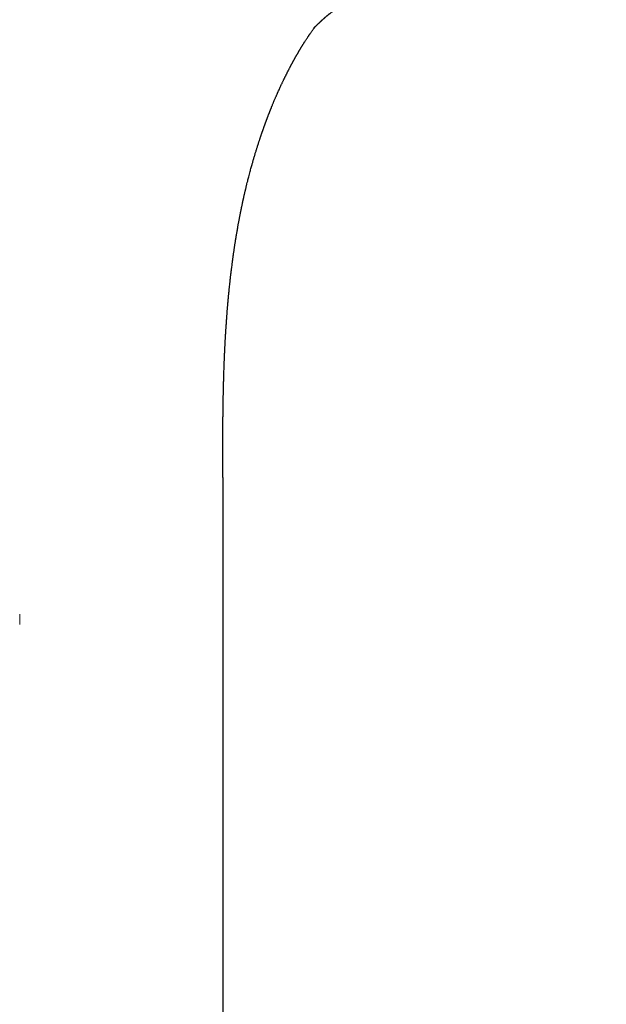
# Model space of a CAD drawing. Header units: millimetres. Extents: x 8 to 450, y 12 to 574.
# Tile 169 of 256: x 239 to 254, y 453 to 477. Entities that reach past the tile are written whole.
import ezdxf

# ---------------------------------------------------------------- set-up
doc = ezdxf.new("R2010")
doc.units = ezdxf.units.MM

msp = doc.modelspace()

# ---------------------------------------------------------------- linework, layer by layer
at = {"color": 7, "linetype": 'Continuous', "lineweight": 30}
msp.add_line((244.252, 466.183), (244.252, 343.008), dxfattribs=at)
for points, knots in [([(246.456, 477.1), (246.458, 477.102), (246.462, 477.106), (246.467, 477.112), (246.472, 477.116), (246.476, 477.12), (246.482, 477.126), (246.489, 477.134), (246.497, 477.141), (246.504, 477.148), (246.51, 477.154), (246.516, 477.16), (246.524, 477.168), (246.532, 477.176), (246.541, 477.184), (246.548, 477.191), (246.555, 477.198), (246.564, 477.207), (246.572, 477.215), (246.58, 477.222), (246.586, 477.228), (246.592, 477.233), (246.597, 477.238), (246.605, 477.246), (246.613, 477.253), (246.62, 477.26), (246.626, 477.266), (246.632, 477.271), (246.639, 477.277), (246.646, 477.284), (246.654, 477.291), (246.661, 477.298), (246.668, 477.304), (246.674, 477.31), (246.68, 477.315), (246.687, 477.321), (246.694, 477.328), (246.701, 477.334), (246.707, 477.339), (246.712, 477.344), (246.718, 477.349), (246.72, 477.351), (246.727, 477.357), (246.737, 477.366), (246.743, 477.371), (246.749, 477.377), (246.755, 477.381), (246.759, 477.385), (246.766, 477.391), (246.774, 477.398), (246.783, 477.406), (246.792, 477.414), (246.801, 477.42), (246.808, 477.426), (246.814, 477.431), (246.82, 477.436), (246.825, 477.44), (246.83, 477.444), (246.834, 477.447), (246.836, 477.449), (246.837, 477.45), (246.837, 477.45), (246.837, 477.45), (246.836, 477.449), (246.84, 477.452), (246.844, 477.455), (246.85, 477.46), (246.857, 477.465), (246.868, 477.473), (246.886, 477.487), (246.904, 477.5), (246.922, 477.513), (246.941, 477.527), (246.958, 477.54), (246.974, 477.552), (246.988, 477.561), (247.002, 477.572), (247.015, 477.581), (247.027, 477.59), (247.04, 477.599), (247.054, 477.609), (247.068, 477.619), (247.081, 477.629), (247.096, 477.639), (247.113, 477.651), (247.13, 477.663), (247.146, 477.674), (247.162, 477.685), (247.178, 477.696), (247.193, 477.707), (247.206, 477.716), (247.221, 477.726), (247.238, 477.738), (247.257, 477.751), (247.277, 477.765), (247.297, 477.779), (247.317, 477.792), (247.337, 477.806), (247.36, 477.821), (247.382, 477.836), (247.407, 477.853), (247.436, 477.872), (247.471, 477.895), (247.507, 477.919), (247.544, 477.944), (247.584, 477.97), (247.628, 477.998), (247.673, 478.027), (247.72, 478.057), (247.76, 478.082), (247.792, 478.102), (247.818, 478.119), (247.843, 478.134), (247.868, 478.15), (247.896, 478.167), (247.925, 478.185), (247.955, 478.203), (247.987, 478.223), (248.021, 478.244), (248.056, 478.265), (248.089, 478.285), (248.121, 478.304), (248.163, 478.329), (248.215, 478.36), (248.271, 478.393), (248.324, 478.423), (248.374, 478.452), (248.427, 478.483), (248.472, 478.509), (248.51, 478.53), (248.539, 478.546), (248.568, 478.563), (248.598, 478.58), (248.628, 478.597), (248.656, 478.612), (248.68, 478.625), (248.702, 478.637), (248.724, 478.65), (248.75, 478.664), (248.779, 478.68), (248.808, 478.696), (248.837, 478.712), (248.865, 478.727), (248.889, 478.74), (248.91, 478.751), (248.927, 478.76), (248.944, 478.77), (248.964, 478.781), (248.99, 478.795), (249.021, 478.811), (249.055, 478.829), (249.092, 478.849), (249.134, 478.871), (249.175, 478.893), (249.209, 478.911), (249.235, 478.924), (249.259, 478.937), (249.286, 478.951), (249.318, 478.968), (249.349, 478.984), (249.377, 478.998), (249.403, 479.011), (249.43, 479.025), (249.458, 479.04), (249.486, 479.054), (249.512, 479.067), (249.531, 479.077), (249.546, 479.085), (249.559, 479.091), (249.572, 479.098), (249.593, 479.108), (249.623, 479.124), (249.664, 479.144), (249.709, 479.167), (249.751, 479.188), (249.788, 479.207), (249.821, 479.223), (249.854, 479.239), (249.886, 479.255), (249.915, 479.269), (249.939, 479.281), (249.958, 479.291), (249.976, 479.3), (249.996, 479.309), (250.022, 479.322), (250.051, 479.336), (250.084, 479.352), (250.116, 479.368), (250.154, 479.386), (250.196, 479.406), (250.243, 479.429), (250.289, 479.451), (250.333, 479.473), (250.374, 479.492), (250.408, 479.508), (250.434, 479.521), (250.454, 479.53), (250.47, 479.538), (250.483, 479.544), (250.497, 479.551), (250.514, 479.559), (250.538, 479.57), (250.567, 479.584), (250.599, 479.599), (250.633, 479.615), (250.666, 479.631), (250.715, 479.654), (250.778, 479.683), (250.859, 479.721), (250.943, 479.76), (251.012, 479.793), (251.066, 479.818), (251.102, 479.834), (251.137, 479.85), (251.167, 479.864), (251.193, 479.876), (251.213, 479.886), (251.228, 479.892), (251.239, 479.897), (251.251, 479.903), (251.269, 479.911), (251.293, 479.922), (251.321, 479.935), (251.354, 479.95), (251.391, 479.967), (251.436, 479.988), (251.49, 480.013), (251.554, 480.042), (251.625, 480.075), (251.703, 480.111), (251.789, 480.15), (251.881, 480.192), (251.98, 480.237), (252.087, 480.286), (252.201, 480.338), (252.324, 480.394), (252.455, 480.454), (252.593, 480.518), (252.739, 480.585), (252.892, 480.656), (253.051, 480.729), (253.216, 480.806), (253.388, 480.887), (253.505, 480.943), (253.565, 480.971)], [0, 0, 0, 0, 0.002559, 0.004348, 0.005504, 0.006786, 0.008309, 0.011498, 0.01435, 0.016311, 0.018261, 0.0204, 0.022974, 0.026319, 0.029122, 0.031473, 0.033904, 0.036903, 0.040279, 0.042727, 0.044823, 0.046835, 0.048985, 0.051613, 0.054502, 0.05714, 0.059472, 0.061695, 0.063991, 0.066802, 0.069924, 0.072993, 0.075596, 0.077979, 0.080422, 0.083185, 0.086492, 0.089561, 0.092243, 0.094624, 0.096949, 0.099493, 0.102718, 0.106296, 0.110174, 0.11394, 0.117121, 0.12023, 0.123371, 0.129676, 0.136937, 0.144382, 0.151463, 0.157956, 0.164523, 0.171163, 0.177878, 0.186093, 0.1945, 0.202858, 0.207761, 0.212649, 0.217521, 0.22243, 0.224311, 0.226279, 0.228345, 0.23025, 0.232992, 0.236378, 0.24063, 0.243456, 0.246154, 0.249989, 0.25184, 0.253926, 0.256305, 0.258378, 0.260014, 0.261814, 0.264064, 0.266248, 0.267979, 0.269995, 0.272653, 0.275198, 0.277141, 0.279286, 0.281853, 0.283857, 0.285569, 0.287423, 0.289847, 0.292549, 0.295313, 0.297937, 0.300535, 0.303162, 0.30634, 0.309373, 0.31183, 0.316214, 0.320789, 0.32548, 0.330194, 0.335324, 0.340851, 0.346769, 0.352694, 0.358248, 0.361763, 0.364864, 0.367915, 0.371112, 0.374256, 0.378013, 0.381789, 0.385294, 0.38996, 0.394321, 0.398133, 0.401847, 0.406172, 0.413325, 0.42069, 0.426367, 0.432202, 0.438511, 0.44509, 0.448433, 0.451824, 0.455274, 0.458783, 0.462352, 0.465719, 0.468555, 0.470741, 0.473252, 0.476319, 0.479801, 0.483238, 0.486593, 0.489863, 0.492747, 0.495053, 0.496811, 0.498672, 0.500896, 0.50398, 0.507553, 0.511425, 0.515536, 0.520499, 0.525637, 0.529551, 0.532024, 0.534603, 0.537683, 0.541265, 0.545374, 0.548039, 0.550892, 0.553934, 0.557164, 0.560537, 0.56345, 0.565604, 0.567184, 0.568445, 0.569888, 0.571526, 0.575441, 0.580107, 0.585152, 0.590498, 0.594013, 0.597646, 0.601399, 0.605073, 0.608245, 0.610901, 0.61304, 0.614719, 0.616814, 0.619632, 0.623078, 0.626687, 0.630253, 0.633776, 0.639032, 0.64419, 0.649249, 0.654206, 0.658724, 0.662581, 0.665148, 0.667307, 0.669058, 0.670402, 0.671676, 0.673558, 0.676153, 0.679414, 0.683047, 0.686675, 0.690296, 0.69391, 0.702403, 0.710996, 0.720054, 0.729597, 0.733479, 0.737435, 0.741277, 0.744572, 0.747346, 0.749536, 0.751139, 0.752158, 0.752983, 0.755079, 0.757805, 0.76077, 0.764238, 0.768208, 0.772742, 0.778732, 0.785523, 0.793113, 0.801502, 0.810691, 0.820494, 0.831068, 0.842413, 0.854528, 0.867656, 0.881583, 0.896308, 0.911832, 0.928154, 0.944961, 0.962538, 0.980884, 1, 1, 1, 1]), ([(244.251, 466.18), (244.251, 466.209), (244.251, 466.264), (244.251, 466.344), (244.251, 466.417), (244.251, 466.483), (244.251, 466.542), (244.251, 466.592), (244.251, 466.635), (244.251, 466.673), (244.251, 466.709), (244.251, 466.745), (244.252, 466.799), (244.252, 466.872), (244.252, 466.965), (244.252, 467.063), (244.253, 467.149), (244.253, 467.22), (244.253, 467.277), (244.254, 467.333), (244.254, 467.389), (244.255, 467.441), (244.255, 467.488), (244.255, 467.525), (244.256, 467.555), (244.256, 467.583), (244.256, 467.615), (244.257, 467.652), (244.257, 467.693), (244.258, 467.735), (244.258, 467.781), (244.259, 467.832), (244.26, 467.887), (244.26, 467.942), (244.261, 467.997), (244.262, 468.049), (244.263, 468.099), (244.264, 468.141), (244.265, 468.176), (244.265, 468.208), (244.266, 468.242), (244.267, 468.281), (244.268, 468.323), (244.269, 468.366), (244.27, 468.413), (244.271, 468.461), (244.272, 468.51), (244.274, 468.554), (244.275, 468.594), (244.276, 468.634), (244.278, 468.696), (244.281, 468.78), (244.283, 468.863), (244.286, 468.925), (244.287, 468.967), (244.289, 469.008), (244.291, 469.05), (244.292, 469.087), (244.293, 469.118), (244.295, 469.143), (244.296, 469.169), (244.297, 469.201), (244.299, 469.241), (244.301, 469.286), (244.303, 469.33), (244.305, 469.368), (244.307, 469.401), (244.308, 469.431), (244.31, 469.461), (244.312, 469.492), (244.313, 469.528), (244.316, 469.568), (244.318, 469.612), (244.321, 469.656), (244.323, 469.698), (244.326, 469.735), (244.328, 469.77), (244.33, 469.809), (244.333, 469.852), (244.336, 469.898), (244.34, 469.947), (244.343, 469.994), (244.346, 470.036), (244.349, 470.071), (244.351, 470.101), (244.353, 470.13), (244.355, 470.157), (244.357, 470.186), (244.36, 470.217), (244.362, 470.25), (244.365, 470.285), (244.368, 470.321), (244.371, 470.356), (244.374, 470.388), (244.377, 470.419), (244.379, 470.448), (244.382, 470.476), (244.384, 470.501), (244.386, 470.525), (244.388, 470.549), (244.391, 470.573), (244.393, 470.599), (244.396, 470.63), (244.399, 470.664), (244.403, 470.701), (244.407, 470.739), (244.41, 470.774), (244.414, 470.804), (244.418, 470.844), (244.424, 470.9), (244.432, 470.977), (244.441, 471.056), (244.451, 471.139), (244.46, 471.22), (244.47, 471.3), (244.481, 471.378), (244.488, 471.437), (244.494, 471.48), (244.497, 471.504), (244.5, 471.526), (244.503, 471.547), (244.506, 471.566), (244.509, 471.588), (244.513, 471.617), (244.518, 471.653), (244.524, 471.693), (244.529, 471.728), (244.534, 471.763), (244.54, 471.798), (244.545, 471.835), (244.551, 471.873), (244.557, 471.912), (244.564, 471.953), (244.571, 471.998), (244.579, 472.045), (244.587, 472.093), (244.594, 472.137), (244.601, 472.179), (244.608, 472.215), (244.613, 472.247), (244.618, 472.275), (244.623, 472.305), (244.629, 472.337), (244.636, 472.373), (244.642, 472.408), (244.649, 472.442), (244.654, 472.472), (244.66, 472.502), (244.666, 472.53), (244.671, 472.558), (244.676, 472.585), (244.681, 472.609), (244.685, 472.628), (244.688, 472.646), (244.693, 472.667), (244.698, 472.691), (244.703, 472.716), (244.707, 472.739), (244.712, 472.761), (244.717, 472.783), (244.722, 472.807), (244.727, 472.832), (244.732, 472.855), (244.737, 472.879), (244.742, 472.904), (244.748, 472.927), (244.752, 472.949), (244.757, 472.972), (244.763, 472.998), (244.769, 473.025), (244.775, 473.052), (244.782, 473.082), (244.79, 473.114), (244.797, 473.144), (244.803, 473.17), (244.809, 473.196), (244.816, 473.225), (244.823, 473.256), (244.831, 473.288), (244.842, 473.333), (244.855, 473.385), (244.87, 473.443), (244.884, 473.499), (244.899, 473.556), (244.914, 473.613), (244.928, 473.666), (244.942, 473.716), (244.959, 473.776), (244.977, 473.842), (244.999, 473.916), (245.02, 473.989), (245.042, 474.063), (245.06, 474.122), (245.075, 474.169), (245.086, 474.204), (245.097, 474.241), (245.109, 474.279), (245.121, 474.314), (245.131, 474.344), (245.139, 474.37), (245.147, 474.393), (245.153, 474.414), (245.16, 474.433), (245.166, 474.451), (245.172, 474.468), (245.177, 474.485), (245.184, 474.505), (245.191, 474.524), (245.197, 474.542), (245.202, 474.557), (245.207, 474.571), (245.212, 474.587), (245.218, 474.603), (245.224, 474.62), (245.229, 474.635), (245.235, 474.652), (245.241, 474.67), (245.248, 474.689), (245.254, 474.706), (245.26, 474.722), (245.266, 474.74), (245.273, 474.759), (245.28, 474.776), (245.286, 474.792), (245.292, 474.809), (245.298, 474.827), (245.305, 474.845), (245.311, 474.86), (245.316, 474.875), (245.322, 474.891), (245.329, 474.909), (245.335, 474.926), (245.341, 474.942), (245.347, 474.958), (245.354, 474.976), (245.361, 474.994), (245.367, 475.009), (245.373, 475.024), (245.379, 475.04), (245.386, 475.057), (245.392, 475.072), (245.396, 475.083), (245.4, 475.093), (245.405, 475.106), (245.411, 475.12), (245.416, 475.134), (245.421, 475.146), (245.426, 475.158), (245.432, 475.172), (245.438, 475.189), (245.445, 475.205), (245.453, 475.224), (245.463, 475.248), (245.475, 475.277), (245.488, 475.31), (245.502, 475.342), (245.516, 475.376), (245.529, 475.406), (245.54, 475.432), (245.55, 475.453), (245.559, 475.475), (245.568, 475.496), (245.577, 475.515), (245.584, 475.531), (245.59, 475.546), (245.602, 475.571), (245.617, 475.606), (245.636, 475.647), (245.654, 475.687), (245.672, 475.725), (245.688, 475.759), (245.702, 475.788), (245.713, 475.811), (245.722, 475.831), (245.73, 475.848), (245.74, 475.868), (245.75, 475.889), (245.76, 475.909), (245.768, 475.926), (245.775, 475.94), (245.783, 475.955), (245.791, 475.971), (245.799, 475.987), (245.807, 476.003), (245.814, 476.017), (245.819, 476.028), (245.824, 476.037), (245.829, 476.048), (245.836, 476.061), (245.843, 476.074), (245.849, 476.087), (245.857, 476.102), (245.867, 476.12), (245.876, 476.139), (245.885, 476.155), (245.892, 476.168), (245.898, 476.18), (245.904, 476.191), (245.91, 476.203), (245.916, 476.214), (245.923, 476.227), (245.93, 476.24), (245.937, 476.253), (245.943, 476.263), (245.947, 476.271), (245.951, 476.28), (245.957, 476.29), (245.964, 476.303), (245.971, 476.316), (245.979, 476.329), (245.986, 476.343), (245.994, 476.356), (246.001, 476.369), (246.007, 476.38), (246.013, 476.392), (246.022, 476.407), (246.031, 476.423), (246.041, 476.44), (246.05, 476.457), (246.061, 476.475), (246.07, 476.491), (246.079, 476.506), (246.088, 476.521), (246.095, 476.534), (246.103, 476.546), (246.11, 476.559), (246.118, 476.573), (246.126, 476.586), (246.133, 476.597), (246.14, 476.61), (246.148, 476.622), (246.155, 476.634), (246.161, 476.644), (246.166, 476.653), (246.172, 476.662), (246.178, 476.672), (246.185, 476.683), (246.192, 476.694), (246.198, 476.705), (246.205, 476.716), (246.212, 476.727), (246.22, 476.739), (246.227, 476.75), (246.235, 476.763), (246.246, 476.781), (246.261, 476.803), (246.277, 476.828), (246.292, 476.85), (246.306, 476.872), (246.32, 476.893), (246.333, 476.913), (246.345, 476.93), (246.356, 476.946), (246.366, 476.96), (246.38, 476.98), (246.397, 477.005), (246.418, 477.034), (246.438, 477.062), (246.458, 477.089), (246.478, 477.116), (246.493, 477.135), (246.499, 477.143), (246.501, 477.145)], [0, 0, 0, 0, 0.006004, 0.011515, 0.016534, 0.02106, 0.025094, 0.028636, 0.031524, 0.033991, 0.0364, 0.038893, 0.041471, 0.047528, 0.054005, 0.06086, 0.067757, 0.071683, 0.075597, 0.079501, 0.083393, 0.087121, 0.090337, 0.093027, 0.094776, 0.096608, 0.098816, 0.101401, 0.104274, 0.107192, 0.110141, 0.11394, 0.117779, 0.12158, 0.125325, 0.129014, 0.132549, 0.135653, 0.137778, 0.139828, 0.142209, 0.144931, 0.147908, 0.150922, 0.153963, 0.157547, 0.161009, 0.164085, 0.166769, 0.169397, 0.172342, 0.179601, 0.186944, 0.189757, 0.192627, 0.195544, 0.198507, 0.201364, 0.20329, 0.204926, 0.206608, 0.208807, 0.211525, 0.215077, 0.218173, 0.220813, 0.223109, 0.225175, 0.227104, 0.229322, 0.231825, 0.234628, 0.237722, 0.241041, 0.244065, 0.246464, 0.248819, 0.251638, 0.254669, 0.2579, 0.261397, 0.26499, 0.267831, 0.270248, 0.27241, 0.274364, 0.276258, 0.278272, 0.280531, 0.282738, 0.285339, 0.288001, 0.290471, 0.292764, 0.294952, 0.297044, 0.299016, 0.300828, 0.3025, 0.304164, 0.305844, 0.307629, 0.309858, 0.31232, 0.31504, 0.317891, 0.320441, 0.322562, 0.324272, 0.329132, 0.334623, 0.34091, 0.346334, 0.352532, 0.358526, 0.363853, 0.369637, 0.371393, 0.373209, 0.374917, 0.376419, 0.377717, 0.379189, 0.381119, 0.38424, 0.387215, 0.389838, 0.392046, 0.394903, 0.397669, 0.400341, 0.403203, 0.406374, 0.409504, 0.413335, 0.417066, 0.420243, 0.423229, 0.426521, 0.428448, 0.43046, 0.432801, 0.43525, 0.437856, 0.440876, 0.443337, 0.445644, 0.447862, 0.450068, 0.45224, 0.454358, 0.456227, 0.457628, 0.458848, 0.460464, 0.462457, 0.464429, 0.46622, 0.467844, 0.469487, 0.471485, 0.473444, 0.475223, 0.477023, 0.479052, 0.481003, 0.482524, 0.484227, 0.48639, 0.488573, 0.490624, 0.492863, 0.4957, 0.498211, 0.499954, 0.50193, 0.504489, 0.506912, 0.509357, 0.512142, 0.517593, 0.522032, 0.526135, 0.531202, 0.536122, 0.540064, 0.544243, 0.548706, 0.554813, 0.560794, 0.567405, 0.573447, 0.579619, 0.582595, 0.585611, 0.588631, 0.592252, 0.595659, 0.597828, 0.60023, 0.602454, 0.604084, 0.605721, 0.607517, 0.608848, 0.610397, 0.612165, 0.614095, 0.61571, 0.616902, 0.618133, 0.619578, 0.621206, 0.622672, 0.624081, 0.625466, 0.627219, 0.629115, 0.630665, 0.631979, 0.633598, 0.635519, 0.6372, 0.638535, 0.640016, 0.641868, 0.643603, 0.645014, 0.646264, 0.647808, 0.649627, 0.651334, 0.652687, 0.654153, 0.655986, 0.657843, 0.659338, 0.660602, 0.662174, 0.664, 0.665466, 0.666441, 0.66732, 0.668549, 0.670083, 0.671491, 0.672665, 0.673686, 0.675133, 0.67689, 0.678582, 0.679966, 0.682617, 0.685992, 0.688745, 0.692653, 0.695883, 0.699491, 0.701863, 0.704082, 0.706233, 0.708791, 0.710746, 0.712276, 0.713815, 0.715595, 0.720501, 0.725178, 0.729637, 0.733488, 0.738017, 0.741023, 0.743395, 0.745684, 0.747616, 0.749984, 0.752637, 0.755212, 0.756925, 0.758613, 0.760511, 0.762328, 0.764172, 0.766425, 0.768264, 0.76951, 0.770428, 0.771693, 0.773418, 0.775138, 0.77661, 0.778469, 0.780992, 0.783565, 0.785773, 0.787273, 0.788742, 0.790315, 0.791894, 0.793362, 0.794925, 0.79691, 0.798848, 0.800244, 0.801135, 0.802188, 0.803573, 0.805213, 0.807399, 0.809232, 0.811231, 0.81338, 0.815014, 0.816601, 0.818221, 0.820287, 0.82352, 0.825419, 0.827978, 0.831107, 0.833686, 0.835733, 0.838388, 0.840741, 0.842191, 0.844372, 0.846952, 0.84905, 0.850913, 0.852953, 0.85557, 0.857531, 0.85909, 0.860677, 0.86232, 0.864159, 0.866217, 0.868291, 0.870359, 0.872275, 0.874619, 0.876906, 0.8792, 0.881574, 0.88425, 0.890222, 0.895604, 0.90047, 0.905429, 0.911072, 0.915648, 0.920202, 0.924398, 0.928382, 0.932387, 0.941415, 0.951102, 0.96098, 0.970798, 0.983801, 0.996717, 1, 1, 1, 1])]:
    msp.add_open_spline(points, degree=3, knots=knots, dxfattribs=at)
at = {"color": 252, "linetype": 'Continuous', "lineweight": 0}
msp.add_open_spline([(239.32, 462.609), (239.32, 462.694), (239.32, 462.778), (239.321, 462.863)], degree=3, dxfattribs=at)

doc.saveas('drawing.dxf')
